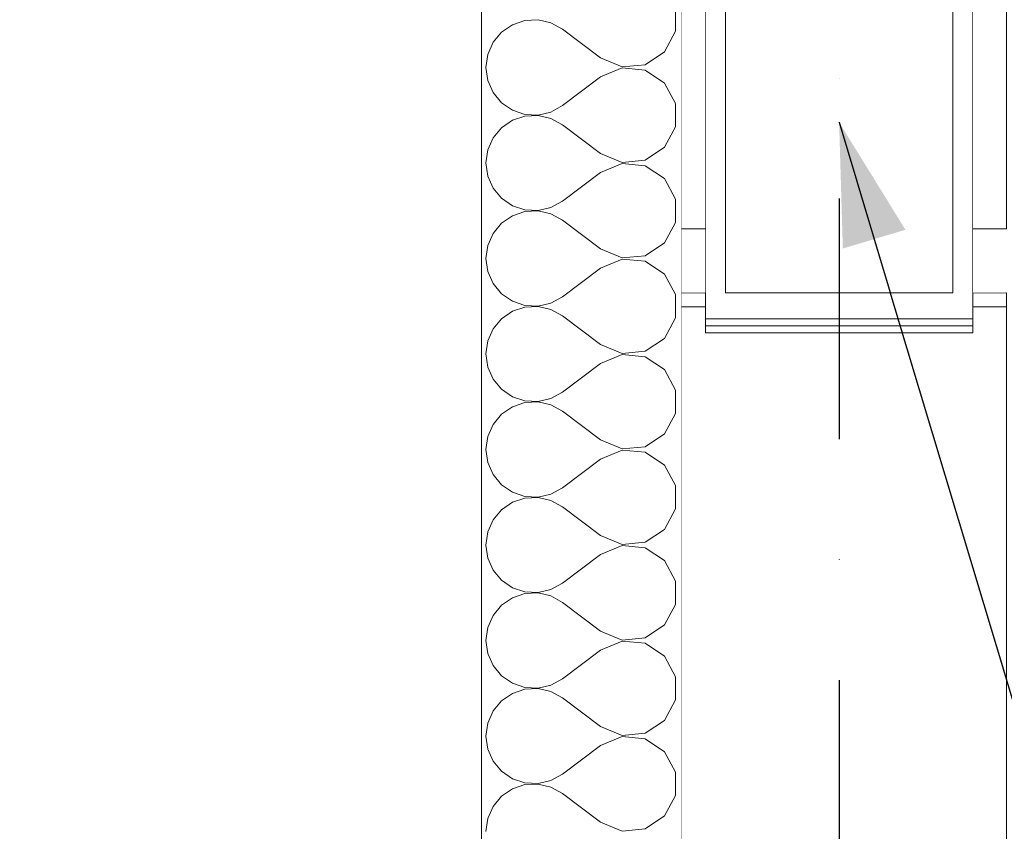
# Model space of a CAD drawing. Header units: millimetres. Extents: x -12989 to 402831, y -50461 to 30884.
# Tile 65 of 175: x 367798 to 368534, y -40675 to -40068. Entities that reach past the tile are written whole.
import ezdxf
from ezdxf.enums import TextEntityAlignment as Align

# ---------------------------------------------------------------- set-up
doc = ezdxf.new("R2010")
doc.units = ezdxf.units.MM
doc.header["$MEASUREMENT"] = 0
doc.linetypes.add('Kropki i Kreski', pattern=[360, 180, -90, 0, -90])
doc.linetypes.add('Wipeout_Contour', pattern=[1000, 0, -1000])
for name, color, linetype in [('AS_Belki.Import IFC', 7, 'Continuous'), ('AS_Blachy.Import IFC', 7, 'Continuous'), ('Nowe_04-ŚCIANY DZIAŁOWE', 7, 'Continuous'), ('Nowe_Warstwa IFC.Import IFC', 7, 'Continuous')]:
    doc.layers.add(name, color=color, linetype=linetype)
for name, color, linetype, lineweight in [('AS_Belki.Import IFC_Nr_pióra__90', 7, 'Continuous', 13), ('AS_Blachy.Import IFC_Nr_pióra__4', 7, 'Continuous', 13), ('Nowe_04-ŚCIANY DZIAŁOWE_Nr_pióra__27', 7, 'Continuous', 25), ('Nowe_A_OZN_ODNOSNIKI_Nr_pióra__85', 7, 'Continuous', 13), ('Nowe_Warstwa IFC.Import IFC_Nr_pióra__1', 7, 'Continuous', 13), ('Nowe_Warstwa IFC.Import IFC_Nr_pióra__25', 7, 'Continuous', 25)]:
    doc.layers.add(name, color=color, linetype=linetype, lineweight=lineweight)
doc.layers.add('Nowe_04-ŚCIANY DZIAŁOWE_Nr_pióra__174', color=7, linetype='Continuous', lineweight=5, true_color=0x6a6a6a)
doc.styles.add('STYL_AUTOMATYCZNY_1', font='arial.ttf')
doc.dimstyles.new('STYL_AUTOMATYCZNY__3', dxfattribs={"dimtxt": 0.18, "dimasz": 91.2, "dimexe": 0.18, "dimexo": 0.0625, "dimgap": 0, "dimtad": 0, "dimtih": 1, "dimtoh": 1, "dimdec": 4, "dimzin": 0, "dimdsep": 46, "dimcen": 0.09, "dimadec": 0, "dimazin": 0, "dimtfac": 1, "dimtdec": 4, "dimtmove": 0, "dimatfit": 3, "dimldrblk": 'ARROWHEAD_5', "dimfxl": 0, "dimtolj": 1, "dimtzin": 0, "dimarcsym": 0})

# ---------------------------------------------------------------- blocks, each defined once
blk = doc.blocks.new('*X14', base_point=(362576.75, -45960.59))
at = {"layer": 'Nowe_04-ŚCIANY DZIAŁOWE_Nr_pióra__174', "color": 251, "linetype": 'Continuous', "lineweight": 5, "true_color": 0x6a6a6a}
for p, q in [((368287.84, -40076.43), (368287.84, -40059.04)), ((368175.14, -40068.36), (368165.8, -40071.51)), ((368184.98, -40067.88), (368175.14, -40068.36)), ((368194.58, -40070.11), (368184.98, -40067.88)), ((368203.2, -40074.88), (368194.58, -40070.11)), ((368157.68, -40077.09), (368151.39, -40084.67)), ((368165.8, -40071.51), (368157.68, -40077.09)), ((368231.77, -40096.31), (368203.2, -40074.88)), ((368279.62, -40091.77), (368287.84, -40076.43)), ((368151.39, -40084.67), (368147.42, -40093.69)), ((368265.13, -40101.4), (368279.62, -40091.77)), ((368147.42, -40093.69), (368146.06, -40103.45)), ((368231.77, -40096.31), (368247.81, -40103.04)), ((368146.06, -40103.45), (368147.42, -40113.21)), ((368247.81, -40103.86), (368231.77, -40110.59)), ((368247.81, -40103.04), (368265.13, -40101.4)), ((368265.13, -40105.5), (368247.81, -40103.86)), ((368279.62, -40115.13), (368265.13, -40105.5)), ((368147.42, -40113.21), (368151.39, -40122.23)), ((368231.77, -40110.59), (368203.2, -40132.02)), ((368151.39, -40122.23), (368157.68, -40129.81)), ((368287.84, -40130.46), (368279.62, -40115.13)), ((368157.68, -40129.81), (368165.8, -40135.39)), ((368165.8, -40135.39), (368175.14, -40138.54)), ((368184.98, -40139.02), (368194.58, -40136.79)), ((368194.58, -40136.79), (368203.2, -40132.02)), ((368287.84, -40147.86), (368287.84, -40130.46)), ((368165.8, -40142.93), (368157.68, -40148.51)), ((368175.14, -40139.79), (368165.8, -40142.93)), ((368175.14, -40138.54), (368184.98, -40139.02)), ((368184.98, -40139.31), (368175.14, -40139.79)), ((368194.58, -40141.54), (368184.98, -40139.31)), ((368203.2, -40146.31), (368194.58, -40141.54)), ((368157.68, -40148.51), (368151.39, -40156.1)), ((368231.77, -40167.73), (368203.2, -40146.31)), ((368279.62, -40163.19), (368287.84, -40147.86)), ((368151.39, -40156.1), (368147.42, -40165.12)), ((368147.42, -40165.12), (368146.06, -40174.88)), ((368265.13, -40172.83), (368279.62, -40163.19)), ((368231.77, -40167.73), (368247.81, -40174.47)), ((368247.81, -40174.47), (368265.13, -40172.83)), ((368146.06, -40174.88), (368147.42, -40184.64)), ((368247.81, -40175.29), (368231.77, -40182.02)), ((368265.13, -40176.93), (368247.81, -40175.29)), ((368279.62, -40186.56), (368265.13, -40176.93)), ((368147.42, -40184.64), (368151.39, -40193.65)), ((368231.77, -40182.02), (368203.2, -40203.45)), ((368287.84, -40201.89), (368279.62, -40186.56)), ((368151.39, -40193.65), (368157.68, -40201.24)), ((368157.68, -40201.24), (368165.8, -40206.82)), ((368287.84, -40219.29), (368287.84, -40201.89)), ((368165.8, -40206.82), (368175.14, -40209.97)), ((368175.14, -40209.97), (368184.98, -40210.45)), ((368184.98, -40210.74), (368175.14, -40211.21)), ((368184.98, -40210.45), (368194.58, -40208.22)), ((368194.58, -40212.97), (368184.98, -40210.74)), ((368194.58, -40208.22), (368203.2, -40203.45)), ((368165.8, -40214.36), (368157.68, -40219.94)), ((368175.14, -40211.21), (368165.8, -40214.36)), ((368203.2, -40217.73), (368194.58, -40212.97)), ((368231.77, -40239.16), (368203.2, -40217.73)), ((368157.68, -40219.94), (368151.39, -40227.53)), ((368279.62, -40234.62), (368287.84, -40219.29)), ((368151.39, -40227.53), (368147.42, -40236.55)), ((368147.42, -40236.55), (368146.06, -40246.31)), ((368231.77, -40239.16), (368247.81, -40245.9)), ((368265.13, -40244.25), (368279.62, -40234.62)), ((368146.06, -40246.31), (368147.42, -40256.07)), ((368247.81, -40246.71), (368231.77, -40253.45)), ((368247.81, -40245.9), (368265.13, -40244.25)), ((368265.13, -40248.36), (368247.81, -40246.71)), ((368231.77, -40253.45), (368203.2, -40274.88)), ((368279.62, -40257.99), (368265.13, -40248.36)), ((368147.42, -40256.07), (368151.39, -40265.08)), ((368287.84, -40273.32), (368279.62, -40257.99)), ((368151.39, -40265.08), (368157.68, -40272.67)), ((368157.68, -40272.67), (368165.8, -40278.25)), ((368194.58, -40279.65), (368203.2, -40274.88)), ((368287.84, -40290.72), (368287.84, -40273.32)), ((368165.8, -40278.25), (368175.14, -40281.4)), ((368175.14, -40282.64), (368165.8, -40285.79)), ((368175.14, -40281.4), (368184.98, -40281.88)), ((368184.98, -40282.16), (368175.14, -40282.64)), ((368184.98, -40281.88), (368194.58, -40279.65)), ((368194.58, -40284.4), (368184.98, -40282.16)), ((368157.68, -40291.37), (368151.39, -40298.96)), ((368165.8, -40285.79), (368157.68, -40291.37)), ((368203.2, -40289.16), (368194.58, -40284.4)), ((368231.77, -40310.59), (368203.2, -40289.16)), ((368279.62, -40306.05), (368287.84, -40290.72)), ((368151.39, -40298.96), (368147.42, -40307.98)), ((368265.13, -40315.68), (368279.62, -40306.05)), ((368147.42, -40307.98), (368146.06, -40317.73)), ((368231.77, -40310.59), (368247.81, -40317.33)), ((368146.06, -40317.73), (368147.42, -40327.49)), ((368247.81, -40318.14), (368231.77, -40324.88)), ((368247.81, -40317.33), (368265.13, -40315.68)), ((368265.13, -40319.79), (368247.81, -40318.14)), ((368279.62, -40329.42), (368265.13, -40319.79)), ((368147.42, -40327.49), (368151.39, -40336.51)), ((368231.77, -40324.88), (368203.2, -40346.31)), ((368287.84, -40344.75), (368279.62, -40329.42)), ((368151.39, -40336.51), (368157.68, -40344.1)), ((368157.68, -40344.1), (368165.8, -40349.68)), ((368165.8, -40349.68), (368175.14, -40352.83)), ((368194.58, -40351.07), (368203.2, -40346.31)), ((368287.84, -40362.15), (368287.84, -40344.75)), ((368165.8, -40357.22), (368157.68, -40362.8)), ((368175.14, -40354.07), (368165.8, -40357.22)), ((368175.14, -40352.83), (368184.98, -40353.3)), ((368184.98, -40353.59), (368175.14, -40354.07)), ((368184.98, -40353.3), (368194.58, -40351.07)), ((368194.58, -40355.82), (368184.98, -40353.59)), ((368203.2, -40360.59), (368194.58, -40355.82)), ((368157.68, -40362.8), (368151.39, -40370.39)), ((368231.77, -40382.02), (368203.2, -40360.59)), ((368279.62, -40377.48), (368287.84, -40362.15)), ((368151.39, -40370.39), (368147.42, -40379.4)), ((368147.42, -40379.4), (368146.06, -40389.16)), ((368265.13, -40387.11), (368279.62, -40377.48)), ((368231.77, -40382.02), (368247.81, -40388.75)), ((368247.81, -40388.75), (368265.13, -40387.11)), ((368146.06, -40389.16), (368147.42, -40398.92)), ((368247.81, -40389.57), (368231.77, -40396.31)), ((368265.13, -40391.22), (368247.81, -40389.57)), ((368279.62, -40400.85), (368265.13, -40391.22)), ((368147.42, -40398.92), (368151.39, -40407.94)), ((368231.77, -40396.31), (368203.2, -40417.73)), ((368287.84, -40416.18), (368279.62, -40400.85)), ((368151.39, -40407.94), (368157.68, -40415.53)), ((368157.68, -40415.53), (368165.8, -40421.11)), ((368287.84, -40433.58), (368287.84, -40416.18)), ((368165.8, -40421.11), (368175.14, -40424.26)), ((368184.98, -40424.73), (368194.58, -40422.5)), ((368194.58, -40422.5), (368203.2, -40417.73)), ((368165.8, -40428.65), (368157.68, -40434.23)), ((368175.14, -40425.5), (368165.8, -40428.65)), ((368175.14, -40424.26), (368184.98, -40424.73)), ((368184.98, -40425.02), (368175.14, -40425.5)), ((368194.58, -40427.25), (368184.98, -40425.02)), ((368203.2, -40432.02), (368194.58, -40427.25)), ((368157.68, -40434.23), (368151.39, -40441.82)), ((368231.77, -40453.45), (368203.2, -40432.02)), ((368279.62, -40448.91), (368287.84, -40433.58)), ((368151.39, -40441.82), (368147.42, -40450.83)), ((368147.42, -40450.83), (368146.06, -40460.59)), ((368231.77, -40453.45), (368247.81, -40460.18)), ((368265.13, -40458.54), (368279.62, -40448.91)), ((368146.06, -40460.59), (368147.42, -40470.35)), ((368247.81, -40461), (368231.77, -40467.73)), ((368247.81, -40460.18), (368265.13, -40458.54)), ((368265.13, -40462.64), (368247.81, -40461)), ((368231.77, -40467.73), (368203.2, -40489.16)), ((368279.62, -40472.27), (368265.13, -40462.64)), ((368147.42, -40470.35), (368151.39, -40479.37)), ((368287.84, -40487.61), (368279.62, -40472.27)), ((368151.39, -40479.37), (368157.68, -40486.96)), ((368157.68, -40486.96), (368165.8, -40492.54)), ((368194.58, -40493.93), (368203.2, -40489.16)), ((368287.84, -40505), (368287.84, -40487.61)), ((368165.8, -40492.54), (368175.14, -40495.68)), ((368175.14, -40496.93), (368165.8, -40500.08)), ((368175.14, -40495.68), (368184.98, -40496.16)), ((368184.98, -40496.45), (368175.14, -40496.93)), ((368184.98, -40496.16), (368194.58, -40493.93)), ((368194.58, -40498.68), (368184.98, -40496.45)), ((368165.8, -40500.08), (368157.68, -40505.66)), ((368203.2, -40503.45), (368194.58, -40498.68)), ((368231.77, -40524.88), (368203.2, -40503.45)), ((368279.62, -40520.34), (368287.84, -40505)), ((368157.68, -40505.66), (368151.39, -40513.24)), ((368151.39, -40513.24), (368147.42, -40522.26)), ((368147.42, -40522.26), (368146.06, -40532.02)), ((368231.77, -40524.88), (368247.81, -40531.61)), ((368265.13, -40529.97), (368279.62, -40520.34)), ((368146.06, -40532.02), (368147.42, -40541.78)), ((368247.81, -40532.43), (368231.77, -40539.16)), ((368247.81, -40531.61), (368265.13, -40529.97)), ((368265.13, -40534.07), (368247.81, -40532.43)), ((368279.62, -40543.7), (368265.13, -40534.07)), ((368147.42, -40541.78), (368151.39, -40550.8)), ((368231.77, -40539.16), (368203.2, -40560.59)), ((368287.84, -40559.04), (368279.62, -40543.7)), ((368151.39, -40550.8), (368157.68, -40558.38)), ((368157.68, -40558.38), (368165.8, -40563.96)), ((368165.8, -40563.96), (368175.14, -40567.11)), ((368194.58, -40565.36), (368203.2, -40560.59)), ((368287.84, -40576.43), (368287.84, -40559.04)), ((368175.14, -40568.36), (368165.8, -40571.51)), ((368175.14, -40567.11), (368184.98, -40567.59)), ((368184.98, -40567.88), (368175.14, -40568.36)), ((368184.98, -40567.59), (368194.58, -40565.36)), ((368194.58, -40570.11), (368184.98, -40567.88)), ((368203.2, -40574.88), (368194.58, -40570.11)), ((368157.68, -40577.09), (368151.39, -40584.67)), ((368165.8, -40571.51), (368157.68, -40577.09)), ((368231.77, -40596.31), (368203.2, -40574.88)), ((368279.62, -40591.77), (368287.84, -40576.43)), ((368151.39, -40584.67), (368147.42, -40593.69)), ((368265.13, -40601.4), (368279.62, -40591.77)), ((368147.42, -40593.69), (368146.06, -40603.45)), ((368231.77, -40596.31), (368247.81, -40603.04)), ((368146.06, -40603.45), (368147.42, -40613.21)), ((368247.81, -40603.86), (368231.77, -40610.59)), ((368247.81, -40603.04), (368265.13, -40601.4)), ((368265.13, -40605.5), (368247.81, -40603.86)), ((368279.62, -40615.13), (368265.13, -40605.5)), ((368147.42, -40613.21), (368151.39, -40622.23)), ((368231.77, -40610.59), (368203.2, -40632.02)), ((368287.84, -40630.46), (368279.62, -40615.13)), ((368151.39, -40622.23), (368157.68, -40629.81)), ((368157.68, -40629.81), (368165.8, -40635.39)), ((368165.8, -40635.39), (368175.14, -40638.54)), ((368184.98, -40639.02), (368194.58, -40636.79)), ((368194.58, -40636.79), (368203.2, -40632.02)), ((368287.84, -40647.86), (368287.84, -40630.46)), ((368165.8, -40642.93), (368157.68, -40648.51)), ((368175.14, -40639.79), (368165.8, -40642.93)), ((368175.14, -40638.54), (368184.98, -40639.02)), ((368184.98, -40639.31), (368175.14, -40639.79)), ((368194.58, -40641.54), (368184.98, -40639.31)), ((368203.2, -40646.31), (368194.58, -40641.54)), ((368157.68, -40648.51), (368151.39, -40656.1)), ((368231.77, -40667.73), (368203.2, -40646.31)), ((368279.62, -40663.19), (368287.84, -40647.86)), ((368151.39, -40656.1), (368147.42, -40665.12)), ((368147.42, -40665.12), (368146.06, -40674.88)), ((368265.13, -40672.83), (368279.62, -40663.19)), ((368231.77, -40667.73), (368247.81, -40674.47)), ((368247.81, -40674.47), (368265.13, -40672.83))]:
    blk.add_line(p, q, dxfattribs=at)
blk = doc.blocks.new('ElemPrzekroju_4_1', base_point=(362576.75, -45960.59))
at = {"color": 254, "linetype": 'Wipeout_Contour', "lineweight": 0, "ltscale": 1482783.934436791}
blk.add_wipeout([(368292.49, -39378.92), (368142.49, -39378.92), (368142.49, -45960.59), (368292.49, -45960.59)], dxfattribs=at).dxf.layer = 'Nowe_04-ŚCIANY DZIAŁOWE'
at = {"layer": 'Nowe_04-ŚCIANY DZIAŁOWE_Nr_pióra__27', "color": 7, "linetype": 'Continuous', "lineweight": 25}
for p, q in [((368142.49, -39378.92), (368142.49, -42910.59)), ((368292.49, -39378.92), (368292.49, -45960.59))]:
    blk.add_line(p, q, dxfattribs=at)
at = {"layer": 'Nowe_04-ŚCIANY DZIAŁOWE', "lineweight": 0}
blk.add_blockref('*X14', (362576.75, -45960.59), dxfattribs=at)
blk = doc.blocks.new('ElemPrzekroju_8_1', base_point=(362576.75, -45960.59))
at = {"color": 254, "linetype": 'Wipeout_Contour', "lineweight": 0, "ltscale": 6641683.593556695}
blk.add_wipeout([(366410.08, -39413.27), (366392.49, -39412.31), (366392.49, -42950.59), (366398.19, -42950.59), (366993.99, -42950.59), (368142.49, -42950.59), (368142.49, -39509.42), (366550.13, -39751.92), (366540.04, -39749.5), (366538, -39743.64), (366545.2, -39737.78), (366557.42, -39735.36), (368075.37, -39504.19), (366470.08, -39416.54), (366470.08, -39476.54), (366413.08, -39476.54), (366413.08, -39535.55), (366410.08, -39535.55)], dxfattribs=at).dxf.layer = 'Nowe_04-ŚCIANY DZIAŁOWE'
blk = doc.blocks.new('ElemPrzekroju_158_1', base_point=(362576.75, -45960.59))
at = {"color": 254, "linetype": 'Wipeout_Contour', "lineweight": 0, "ltscale": 1481988.374085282}
blk.add_wipeout([(368292.49, -40271.98), (368292.49, -40282.55), (368310.09, -40282.55), (368310.09, -40271.98)], dxfattribs=at).dxf.layer = 'AS_Blachy.Import IFC'
at = {"color": 254, "linetype": 'Wipeout_Contour', "lineweight": 0, "ltscale": 1482868.332932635}
blk.add_wipeout([(368510.09, -40282.55), (368535.09, -40282.55), (368535.09, -40271.98), (368510.09, -40271.98)], dxfattribs=at).dxf.layer = 'AS_Blachy.Import IFC'
at = {"layer": 'AS_Blachy.Import IFC_Nr_pióra__4', "color": 7, "linetype": 'Continuous', "lineweight": 13}
for p, q in [((368310.09, -40271.98), (368292.49, -40271.98)), ((368535.09, -40271.98), (368510.09, -40271.98))]:
    blk.add_line(p, q, dxfattribs=at)
at = {"color": 254, "linetype": 'Wipeout_Contour', "lineweight": 0, "ltscale": 2964995.979803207}
blk.add_wipeout([(368292.49, -40282.55), (368292.49, -40879.17), (368535.09, -40879.17), (368535.09, -40282.55), (368510.09, -40282.55), (368510.09, -40301.79), (368310.09, -40301.79), (368310.09, -40282.55)], dxfattribs=at).dxf.layer = 'AS_Blachy.Import IFC'
at = {"layer": 'AS_Blachy.Import IFC_Nr_pióra__4', "color": 7, "linetype": 'Continuous', "lineweight": 13}
for p, q in [((368535.09, -40271.98), (368535.09, -40282.55)), ((368310.09, -40282.55), (368292.49, -40282.55)), ((368535.09, -40282.55), (368510.09, -40282.55)), ((368535.09, -40879.17), (368535.09, -40282.55)), ((368292.49, -40879.17), (368535.09, -40879.17))]:
    blk.add_line(p, q, dxfattribs=at)
blk = doc.blocks.new('ElemPrzekroju_162_1', base_point=(362576.75, -45960.59))
at = {"color": 254, "linetype": 'Wipeout_Contour', "lineweight": 0, "ltscale": 1482430.53656345}
blk.add_wipeout([(368310.09, -40296.61), (368310.09, -40301.79), (368510.09, -40301.79), (368510.09, -40296.61)], dxfattribs=at).dxf.layer = 'AS_Blachy.Import IFC'
at = {"layer": 'AS_Blachy.Import IFC_Nr_pióra__4', "color": 7, "linetype": 'Continuous', "lineweight": 13}
for p, q in [((368310.09, -40296.61), (368310.09, -40301.79)), ((368510.09, -40296.61), (368510.09, -40301.79)), ((368510.09, -40301.79), (368310.09, -40301.79))]:
    blk.add_line(p, q, dxfattribs=at)
blk = doc.blocks.new('ElemPrzekroju_165_1', base_point=(362576.75, -45960.59))
at = {"color": 254, "linetype": 'Wipeout_Contour', "lineweight": 0, "ltscale": 2964657.939084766}
blk.add_wipeout([(368310.09, -39847.11), (368310.09, -40291.44), (368510.09, -40291.44), (368510.09, -39847.11), (368495.09, -39847.11), (368495.09, -40272.12), (368325.09, -40272.12), (368325.09, -39847.11)], dxfattribs=at).dxf.layer = 'AS_Blachy.Import IFC'
at = {"layer": 'AS_Blachy.Import IFC_Nr_pióra__4', "color": 7, "linetype": 'Continuous', "lineweight": 13}
for p, q in [((368310.09, -39847.11), (368325.09, -39847.11)), ((368495.09, -39847.11), (368510.09, -39847.11))]:
    blk.add_line(p, q, dxfattribs=at)
at = {"color": 254, "linetype": 'Wipeout_Contour', "lineweight": 0, "ltscale": 1482428.285235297}
blk.add_wipeout([(368310.09, -40291.44), (368310.09, -40296.61), (368510.09, -40296.61), (368510.09, -40291.44)], dxfattribs=at).dxf.layer = 'AS_Blachy.Import IFC'
at = {"layer": 'AS_Blachy.Import IFC_Nr_pióra__4', "color": 7, "linetype": 'Continuous', "lineweight": 13}
for p, q in [((368310.09, -40291.44), (368310.09, -39847.11)), ((368510.09, -39847.11), (368510.09, -40291.44)), ((368510.09, -40291.44), (368310.09, -40291.44)), ((368310.09, -40291.44), (368310.09, -40296.61)), ((368510.09, -40291.44), (368510.09, -40296.61)), ((368510.09, -40296.61), (368310.09, -40296.61))]:
    blk.add_line(p, q, dxfattribs=at)
blk = doc.blocks.new('ElemPrzekroju_170_1', base_point=(362576.75, -45960.59))
at = {"color": 254, "linetype": 'Wipeout_Contour', "lineweight": 0, "ltscale": 1481842.552078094}
blk.add_wipeout([(368292.49, -39934.74), (368292.49, -39946.33), (368310.09, -39946.33), (368310.09, -39934.74)], dxfattribs=at).dxf.layer = 'AS_Blachy.Import IFC'
at = {"color": 254, "linetype": 'Wipeout_Contour', "lineweight": 0, "ltscale": 1482722.597473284}
blk.add_wipeout([(368510.09, -39934.74), (368510.09, -39946.33), (368535.09, -39946.33), (368535.09, -39934.74)], dxfattribs=at).dxf.layer = 'AS_Blachy.Import IFC'
at = {"layer": 'AS_Blachy.Import IFC_Nr_pióra__4', "color": 7, "linetype": 'Continuous', "lineweight": 13}
for p, q in [((368292.49, -39934.74), (368310.09, -39934.74)), ((368510.09, -39934.74), (368535.09, -39934.74))]:
    blk.add_line(p, q, dxfattribs=at)
at = {"color": 254, "linetype": 'Wipeout_Contour', "lineweight": 0, "ltscale": 1481905.150722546}
blk.add_wipeout([(368310.09, -39946.33), (368292.49, -39946.33), (368292.49, -40224.05), (368310.09, -40224.05)], dxfattribs=at).dxf.layer = 'AS_Blachy.Import IFC'
at = {"color": 254, "linetype": 'Wipeout_Contour', "lineweight": 0, "ltscale": 1482785.15882603}
blk.add_wipeout([(368510.09, -40224.05), (368535.09, -40224.05), (368535.09, -39946.33), (368510.09, -39946.33)], dxfattribs=at).dxf.layer = 'AS_Blachy.Import IFC'
at = {"layer": 'AS_Blachy.Import IFC_Nr_pióra__4', "color": 7, "linetype": 'Continuous', "lineweight": 13}
for p, q in [((368535.09, -39946.33), (368535.09, -39934.74)), ((368292.49, -39946.33), (368310.09, -39946.33)), ((368510.09, -39946.33), (368535.09, -39946.33)), ((368535.09, -39946.33), (368535.09, -40224.05))]:
    blk.add_line(p, q, dxfattribs=at)
blk = doc.blocks.new('ElemPrzekroju_171_1', base_point=(362576.75, -45960.59))
at = {"color": 254, "linetype": 'Wipeout_Contour', "lineweight": 0, "ltscale": 1481975.663197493}
blk.add_wipeout([(368292.49, -40224.05), (368292.49, -40271.98), (368310.09, -40271.98), (368310.09, -40224.05)], dxfattribs=at).dxf.layer = 'AS_Blachy.Import IFC'
at = {"color": 254, "linetype": 'Wipeout_Contour', "lineweight": 0, "ltscale": 1482855.629503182}
blk.add_wipeout([(368535.09, -40224.05), (368510.09, -40224.05), (368510.09, -40271.98), (368535.09, -40271.98)], dxfattribs=at).dxf.layer = 'AS_Blachy.Import IFC'
at = {"layer": 'AS_Blachy.Import IFC_Nr_pióra__4', "color": 7, "linetype": 'Continuous', "lineweight": 13}
for p, q in [((368310.09, -40224.05), (368292.49, -40224.05)), ((368535.09, -40224.05), (368510.09, -40224.05))]:
    blk.add_line(p, q, dxfattribs=at)
blk = doc.blocks.new('ElemPrzekroju_266_1', base_point=(362576.75, -45960.59))
at = {"color": 254, "linetype": 'Wipeout_Contour', "lineweight": 0, "ltscale": 1482360.348910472}
blk.add_wipeout([(368325.09, -40272.12), (368495.09, -40272.12), (368495.09, -40002.46), (368325.09, -40002.46)], dxfattribs=at).dxf.layer = 'AS_Belki.Import IFC'
at = {"layer": 'AS_Belki.Import IFC_Nr_pióra__90', "color": 7, "linetype": 'Continuous', "lineweight": 13}
for p, q in [((368325.09, -40002.46), (368325.09, -40272.12)), ((368495.09, -40002.46), (368495.09, -40272.12)), ((368495.09, -40272.12), (368325.09, -40272.12))]:
    blk.add_line(p, q, dxfattribs=at)
blk = doc.blocks.new('Standardowy znacznik osi[5]_1', base_point=(368410.09, -35960.59))
at = {"layer": 'Nowe_Warstwa IFC.Import IFC_Nr_pióra__25', "color": 7, "linetype": 'Kropki i Kreski', "lineweight": 25}
blk.add_line((368410.09, -36960.59), (368410.09, -48960.59), dxfattribs=at)
at = {"layer": 'Nowe_Warstwa IFC.Import IFC_Nr_pióra__1', "color": 7, "lineweight": 13, "style": 'STYL_AUTOMATYCZNY_1'}
for tag, p in [('AC_MarkerText_1_0', (368410.09, -35623.09)), ('AC_MarkerText_1_1', (368410.09, -50123.09))]:
    blk.add_attdef(tag, text='', height=175, rotation=360, dxfattribs=at).set_placement(p, align=Align.TOP_CENTER)
blk = doc.blocks.new('ARROWHEAD_5')
at = {"linetype": 'Continuous', "lineweight": 0}
blk.add_hatch(color=0, dxfattribs=at).paths.add_polyline_path([(-1, 0.2679), (0, 0), (-1, -0.2679)])
at = {"color": 0, "linetype": 'Continuous', "lineweight": 0}
blk.add_line((0, 0), (-1, 0), dxfattribs=at)

msp = doc.modelspace()

# ---------------------------------------------------------------- block references
at = {"layer": 'Nowe_04-ŚCIANY DZIAŁOWE', "lineweight": 0}
msp.add_blockref('ElemPrzekroju_4_1', (362576.75, -45960.59), dxfattribs=at)

# ---------------------------------------------------------------- next in the draw order: block references
at = {"layer": 'AS_Blachy.Import IFC', "lineweight": 0}
msp.add_blockref('ElemPrzekroju_158_1', (362576.75, -45960.59), dxfattribs=at)
at = {"layer": 'Nowe_04-ŚCIANY DZIAŁOWE', "lineweight": 0}
msp.add_blockref('ElemPrzekroju_8_1', (362576.75, -45960.59), dxfattribs=at)

# ---------------------------------------------------------------- next in the draw order: block references
at = {"layer": 'AS_Blachy.Import IFC', "lineweight": 0}
msp.add_blockref('ElemPrzekroju_162_1', (362576.75, -45960.59), dxfattribs=at)

# ---------------------------------------------------------------- next in the draw order: block references
msp.add_blockref('ElemPrzekroju_165_1', (362576.75, -45960.59), dxfattribs=at)

# ---------------------------------------------------------------- next in the draw order: block references
msp.add_blockref('ElemPrzekroju_170_1', (362576.75, -45960.59), dxfattribs=at)

# ---------------------------------------------------------------- next in the draw order: block references
msp.add_blockref('ElemPrzekroju_171_1', (362576.75, -45960.59), dxfattribs=at)

# ---------------------------------------------------------------- next in the draw order: block references
at = {"layer": 'AS_Belki.Import IFC', "lineweight": 0}
msp.add_blockref('ElemPrzekroju_266_1', (362576.75, -45960.59), dxfattribs=at)

# ---------------------------------------------------------------- next in the draw order: block references
at = {"layer": 'Nowe_Warstwa IFC.Import IFC', "color": 7, "linetype": 'Continuous', "lineweight": 13}
msp.add_blockref('Standardowy znacznik osi[5]_1', (368410.09, -35960.59), dxfattribs=at)

# ---------------------------------------------------------------- next in the draw order: leaders
at = {"layer": 'Nowe_A_OZN_ODNOSNIKI_Nr_pióra__85', "color": 7, "linetype": 'Continuous', "lineweight": 13, "annotation_type": 0, "has_hookline": 1, "hookline_direction": 0, "text_width": 1218.3}
msp.add_leader([(368410.08, -40144.48), (368552.93, -40621), (368657.28, -40621)], dimstyle='STYL_AUTOMATYCZNY__3', dxfattribs=at)

doc.saveas('drawing.dxf')
